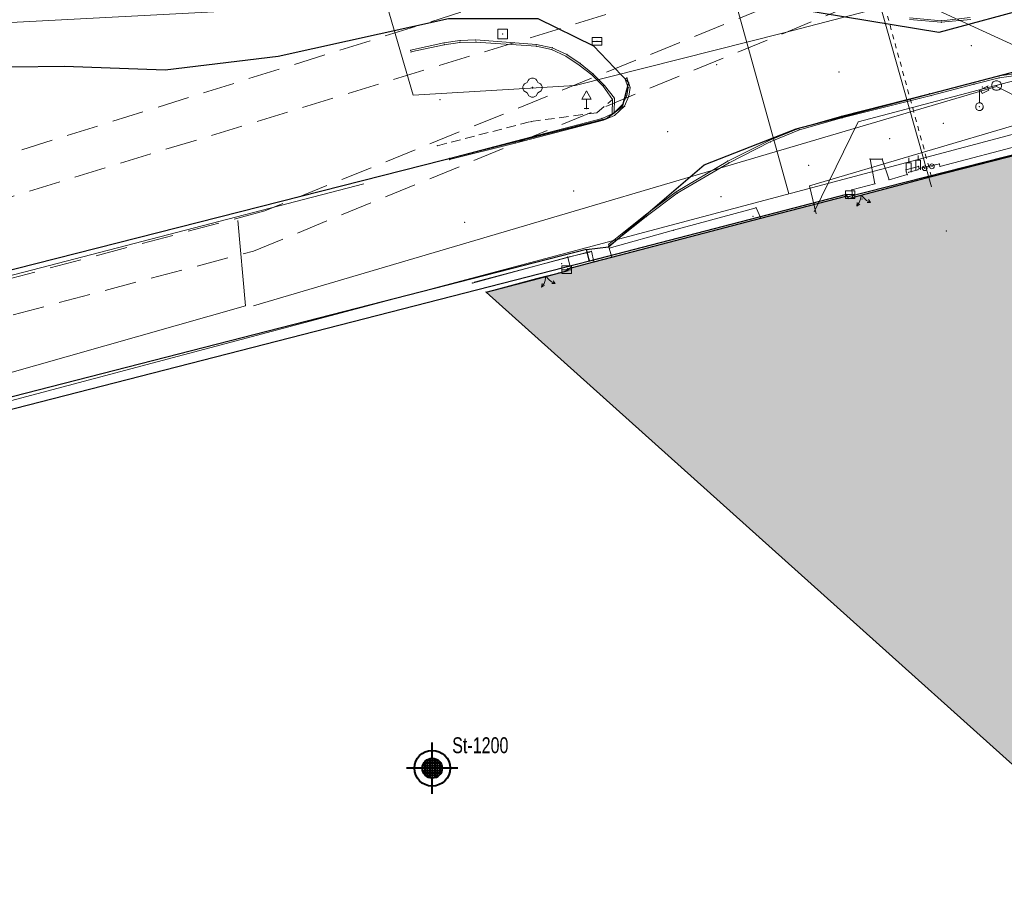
# Model space of a CAD drawing. Header units: metres. Extents: x -535942 to -530626, y -1087729 to -1086275.
# Tile 13 of 247: x -534478 to -534416, y -1087025 to -1086970. Entities that reach past the tile are written whole.
import ezdxf
from ezdxf.enums import TextEntityAlignment as Align

# ---------------------------------------------------------------- set-up
doc = ezdxf.new("R2010")
doc.units = ezdxf.units.M
for name, pattern in [('B_CARA_03', [3, 2, -1]), ('C_1', [0.6, 0.3, -0.3]), ('C_2', [0.9, 0.6, -0.3])]:
    doc.linetypes.add(name, pattern=pattern)
for name, color, linetype in [('15', 7, 'Continuous'), ('17', 7, 'Continuous'), ('18', 7, 'Continuous'), ('2', 7, 'Continuous'), ('23', 7, 'Continuous'), ('25', 7, 'Continuous'), ('32', 7, 'Continuous'), ('8', 7, 'Continuous'), ('_blok katastr', 7, 'Continuous'), ('_blok podklad SS', 7, 'Continuous'), ('_blok SS sítě', 7, 'Continuous'), ('_blok vrty G Consult', 7, 'Continuous'), ('_blok zaměření - nové', 7, 'Continuous'), ('AG_srafy SS budovy', 252, 'Continuous'), ('Hodnoty_hladiny', 7, 'Continuous'), ('Vrty_popis', 7, 'Continuous')]:
    doc.layers.add(name, color=color, linetype=linetype)
for name, color, linetype, lineweight in [('AG plyn', 251, 'G_POTR_632_PN', 13), ('AG silno VN', 251, 'G_VED_661_PN', 13), ('AG slabo podzemni', 251, 'G_VED_670_PN', 13), ('AG_SS kanal_déšť', 251, 'G_POTR_626_PN', 13), ('AG_SS nakal_splašky', 251, 'G_POTR_627_PN', 13), ('AG_SS náhon', 251, 'B_CARA_03', 13), ('AG_SS osvětlení', 251, 'HP_04_VO', 13), ('AG_SS voda pitna', 251, 'G_POTR_616_PN', 13), ('AG_SS voda uzitkova', 251, 'G_POTR_617_PN', 13)]:
    doc.layers.add(name, color=color, linetype=linetype, lineweight=lineweight)
doc.layers.add('AG revizni oblacek', color=111, linetype='Continuous', plot=False)
doc.layers.add('BT_hranice_budov', color=7, linetype='Continuous', lineweight=30, true_color=0x007f00)
doc.layers.add('Značka předmět vrt', color=7, linetype='Continuous', lineweight=0, true_color=0x27eff2)
doc.layers.add('BT_hranice_parcel', color=7, linetype='Continuous', true_color=0x007f00)
doc.layers.add('BT_vnitrni_kresby', color=7, linetype='Continuous', true_color=0x007f00)
doc.layers.get('17').off()
doc.styles.add('ROMANS', font='romans')
doc.styles.get("Standard").update_dxf_attribs({"font": 'ARIALN.TTF'})
doc.linetypes.add('G_POTR_616_PN', pattern='A,0.5,-1,2,-6.5,[2,hpfmlin.shx,S=1,R=0,X=0,Y=0],-6.5,2,-1,0.5', length=20)
doc.linetypes.add('G_POTR_617_PN', pattern='A,0.5,-1,2,-6.5,[1,hpfmlin.shx,S=1,R=0,X=0,Y=0],-6.5,2,-1,0.5', length=20)
doc.linetypes.add('G_POTR_626_PN', pattern='A,0.5,-1,2,-6.5,[8,hpfmlin.shx,S=1,R=0,X=0,Y=0],-6.5,2,-1,0.5', length=20)
doc.linetypes.add('G_POTR_627_PN', pattern='A,0.5,-1,2,-6.5,[9,hpfmlin.shx,S=1,R=0,X=0,Y=0],-6.5,2,-1,0.5', length=20)
doc.linetypes.add('G_POTR_632_PN', pattern='A,0.5,-1,2,-6.5,[13,hpfmlin.shx,S=1,R=0,X=0,Y=0],-6.5,2,-1,0.5', length=20)
doc.linetypes.add('G_VED_661_PN', pattern='A,0.5,-1,2,-6.5,[29,hpfmlin.shx,S=1,R=0,X=0,Y=0],-6.5,2,-1,0.5', length=20)
doc.linetypes.add('G_VED_670_PN', pattern='A,0.5,-1,2,-6.5,[31,hpfmlin.shx,S=1,R=0,X=0,Y=0],-6.5,2,-1,0.5', length=20)
doc.linetypes.add('HP_04_VO', pattern='A,0.5,-1,2,-5,[28,hpfmlin.shx,S=1,R=0,X=0,Y=0],-0.8,["VO",ROMANS,S=1.7,R=0,X=2.75,Y=-0.8],-7,2,-1,0.5', length=19.8)

# ---------------------------------------------------------------- blocks, each defined once
blk = doc.blocks.new('_KATASTR')
at = {"layer": 'BT_hranice_budov', "lineweight": -3}
blk.add_lwpolyline([(-534496.71, -1087080.91), (-534402.11, -1087056.42), (-534403.05, -1087053), (-534389.64, -1087049.54), (-534390.92, -1087044.66), (-534392.38, -1087039.07), (-534393.95, -1087033.06), (-534401.86, -1087002.58), (-534403.79, -1086995.25), (-534403.89, -1086994.88), (-534408.05, -1086979.09), (-534409.66, -1086979.51), (-534410.24, -1086977.43), (-534426.34, -1086981.53), (-534426.39, -1086981.37), (-534442.58, -1086985.56), (-534481.15, -1086995.45)], dxfattribs=at)
at = {"layer": 'BT_hranice_parcel', "lineweight": -3}
for points in [[(-534338.12, -1086898.49), (-534383.25, -1086923.8), (-534389.49, -1086927.26), (-534399, -1086935.91), (-534403.22, -1086942.24), (-534405.72, -1086949.33), (-534407.13, -1086958.44), (-534408.09, -1086961.55), (-534410.53, -1086965.99), (-534414.49, -1086969.52), (-534420.58, -1086971.17), (-534438.35, -1086968.22), (-534436.99, -1086966.48), (-534427.74, -1086964.13), (-534413.07, -1086960.36), (-534414.19, -1086955.97)], [(-534482.38, -1086973.37), (-534475.68, -1086973.27), (-534469.34, -1086973.52), (-534462.2, -1086972.65), (-534451.47, -1086970.27), (-534445.85, -1086970.28), (-534442.33, -1086972), (-534440.12, -1086974.31), (-534440.52, -1086975.85), (-534441.52, -1086976.59), (-534517.36, -1086995.86)], [(-534393.9, -1086992.9), (-534393.96, -1086992.66), (-534402.92, -1086995.02), (-534403.02, -1086994.65), (-534403.89, -1086994.88), (-534408.05, -1086979.09), (-534408.6, -1086977.02), (-534410.24, -1086977.43), (-534426.34, -1086981.53), (-534426.39, -1086981.37), (-534442.58, -1086985.56), (-534442.77, -1086984.83), (-534441.39, -1086984.66), (-534435.37, -1086979.5), (-534429.57, -1086977.22), (-534415.6, -1086973.58), (-534413.2, -1086973.98), (-534406.46, -1086972.92), (-534402.84, -1086972.71), (-534396.22, -1086976.21), (-534391.63, -1086982.64), (-534390.78, -1086984.59), (-534390.89, -1086992.1), (-534393.9, -1086992.9)], [(-534442.77, -1086984.83), (-534481.36, -1086994.72), (-534495.77, -1086998.3), (-534494.08, -1087004.9), (-534501.65, -1087006.89), (-534502.42, -1087003.94), (-534503.66, -1086999.15), (-534515.48, -1087002.01)]]:
    blk.add_lwpolyline(points, dxfattribs=at)
at = {"layer": 'BT_vnitrni_kresby', "lineweight": -3}
blk.add_lwpolyline([(-534442.58, -1086985.56), (-534481.15, -1086995.45)], dxfattribs=at)
blk = doc.blocks.new('kanalizace SS')
at = {"layer": 'AG_SS kanal_déšť', "ltscale": 0.7}
for p, q in [((-534464.27, -1086988.38), (-534464.756, -1086983.001)), ((-534493.79, -1086996.76), (-534464.27, -1086988.38))]:
    blk.add_line(p, q, dxfattribs=at)
at = {"layer": 'AG_SS nakal_splašky', "ltscale": 0.7}
for p in [(-534463.77, -1086988.38), (-534411.47, -1086977.31)]:
    blk.add_line(p, (-534416.94, -1086974.56), dxfattribs=at)
blk = doc.blocks.new('náhon')
at = {"layer": 'AG_SS náhon'}
for p, q in [((-534419.193, -1086960.033), (-534489.907, -1086982.153)), ((-534414.652, -1086962.765), (-534463.052, -1086982.394)), ((-534418.603, -1086962.996), (-534489.184, -1086984.613)), ((-534463.762, -1086984.929), (-534410.035, -1086962.868)), ((-534463.052, -1086982.394), (-534528.816, -1086999.887)), ((-534528.208, -1087002.016), (-534463.762, -1086984.929))]:
    blk.add_line(p, q, dxfattribs=at)
blk = doc.blocks.new('ss pitná voda')
at = {"layer": 'AG_SS voda pitna', "ltscale": 0.7}
blk.add_line((-534403.494, -1086977.618), (-534437.386, -1086962.082), dxfattribs=at)
blk = doc.blocks.new('ss prumyslová voda')
at = {"layer": 'AG_SS voda uzitkova', "ltscale": 0.7}
blk.add_line((-534430.015, -1086981.321), (-534435.336, -1086962.201), dxfattribs=at)
blk.add_lwpolyline([(-534406.073, -1086974.959), (-534491.977, -1086997.784), (-534499.585, -1086968.9)], dxfattribs=at)
blk = doc.blocks.new('ss plyn')
at = {"layer": 'AG plyn', "color": 251, "lineweight": 15, "ltscale": 0.5}
blk.add_line((-534426.829, -1086960.426), (-534421.038, -1086980.88), dxfattribs=at)
blk = doc.blocks.new('SS nízké napětí')
at = {"layer": 'AG silno VN', "ltscale": 0.7}
for p, q in [((-534428.714, -1086980.825), (-534386.92777, -1086968.44978)), ((-534428.31, -1086982.591), (-534428.714, -1086980.825))]:
    blk.add_line(p, q, dxfattribs=at)
blk = doc.blocks.new('ss_vo')
at = {"layer": 'AG_SS osvětlení', "ltscale": 0.7}
blk.add_line((-534456.8031, -1086980.68252), (-534485.83141, -1086988.23749), dxfattribs=at)
blk = doc.blocks.new('ss sdělovací kabel')
at = {"layer": 'AG slabo podzemni', "ltscale": 0.7}
for p, q in [((-534417.24233, -1086967.76161), (-534430.33191, -1086971.17628)), ((-534453.69897, -1086975.10984), (-534455.7076, -1086968.24702)), ((-534464.27776, -1086969.7535), (-534486.57355, -1086970.9252)), ((-534430.33191, -1086971.17628), (-534443.48843, -1086974.50726)), ((-534410.472, -1086972.789), (-534425.661, -1086976.789)), ((-534443.48843, -1086974.50726), (-534453.69897, -1086975.10984)), ((-534425.661, -1086976.789), (-534428.427, -1086982.447))]:
    blk.add_line(p, q, dxfattribs=at)
blk = doc.blocks.new('Z58')
at = {"color": 0, "lineweight": -2}
for p, q in [((-0.45, 0.6), (-0.24, 0.42)), ((-0.45, 0.6), (-0.36, 0.39)), ((-0.45, 0.6), (-0.24, 0.54)), ((-0.24, 0.42), (-0.12, 0.24)), ((-0.12, 0.24), (0, 0)), ((0, 0), (0.12, 0.24)), ((0.12, 0.24), (0.24, 0.42)), ((0.24, 0.42), (0.45, 0.6)), ((0.45, 0.6), (0.24, 0.54)), ((0.45, 0.6), (0.36, 0.39))]:
    blk.add_line(p, q, dxfattribs=at)
blk = doc.blocks.new('Z620')
at = {"color": 0, "lineweight": -2}
for p, q in [((-0.3, 0.06), (-0.27, 0.15)), ((-0.3, -0.06), (-0.3, 0.06)), ((-0.27, 0.15), (-0.21, 0.24)), ((-0.21, 0.24), (-0.06, 0.3)), ((-0.06, 0.3), (0.06, 0.3)), ((0.06, 0.3), (0.21, 0.24)), ((0.21, 0.24), (0.27, 0.15)), ((0.27, 0.15), (0.3, 0.06)), ((0.3, 0.06), (0.3, -0.06)), ((-0.24, -0.21), (-0.3, -0.06)), ((-0.15, -0.27), (-0.24, -0.21)), ((-0.06, -0.3), (-0.15, -0.27)), ((0.06, -0.3), (-0.06, -0.3)), ((0.15, -0.27), (0.06, -0.3)), ((0.24, -0.21), (0.15, -0.27)), ((0.3, -0.06), (0.24, -0.21))]:
    blk.add_line(p, q, dxfattribs=at)
blk = doc.blocks.new('Z608')
at = {"color": 0, "lineweight": -2}
for p, q in [((0.3, 0.3), (-0.3, 0.3)), ((-0.3, 0.3), (-0.3, -0.3)), ((0.3, -0.3), (0.3, 0.3)), ((-0.3, -0.3), (0.3, -0.3))]:
    blk.add_line(p, q, dxfattribs=at)
blk = doc.blocks.new('Z38')
at = {"color": 0, "lineweight": -2}
for p, q in [((0.3, 0.24), (-0.3, 0.24)), ((-0.3, 0.24), (-0.3, -0.24)), ((-0.3, 0), (0.3, 0)), ((0.3, -0.24), (0.3, 0.24)), ((-0.3, -0.24), (0.3, -0.24))]:
    blk.add_line(p, q, dxfattribs=at)
blk = doc.blocks.new('Z527')
at = {"color": 0, "lineweight": -2}
for p, q in [((0, 1.11), (-0.3, 0.6)), ((0.3, 0.6), (0, 1.11)), ((-0.3, 0.6), (0.3, 0.6)), ((-0.15, 0), (0.15, 0)), ((0, 0), (0, 0.6))]:
    blk.add_line(p, q, dxfattribs=at)
blk = doc.blocks.new('Z13')
at = {"color": 0, "lineweight": -2}
for p, q in [((0, 1.05), (0.54, 1.32)), ((0.48, 1.29), (0.6, 1.05)), ((0, 0.24), (0, 1.05)), ((0.18, 0.84), (0.06, 1.08)), ((0.6, 1.05), (0.18, 0.84)), ((-0.24, 0.06), (-0.18, 0.18)), ((-0.24, -0.06), (-0.24, 0.06)), ((-0.18, 0.18), (-0.06, 0.24)), ((-0.06, 0.24), (0.06, 0.24)), ((0.06, 0.24), (0.18, 0.18)), ((0.18, 0.18), (0.24, 0.06)), ((0.24, 0.06), (0.24, -0.06)), ((-0.18, -0.18), (-0.24, -0.06)), ((-0.06, -0.24), (-0.18, -0.18)), ((0.06, -0.24), (-0.06, -0.24)), ((0.18, -0.18), (0.06, -0.24)), ((0.24, -0.06), (0.18, -0.18))]:
    blk.add_line(p, q, dxfattribs=at)
blk = doc.blocks.new('Z15')
at = {"layer": '23', "color": 0, "lineweight": -2}
blk.add_circle((0, 0), 0.15, dxfattribs=at)
blk = doc.blocks.new('Z412')
at = {"color": 0, "lineweight": -2}
for p, q in [((0, 0.6), (0, 0.9)), ((-0.15, 0), (-0.15, 0.6)), ((-0.15, 0.6), (0.15, 0.6)), ((0.15, 0.6), (0.15, 0))]:
    blk.add_line(p, q, dxfattribs=at)
blk = doc.blocks.new('Z24')
at = {"color": 0, "lineweight": -2}
for p, q in [((-0.6, 0.06), (-0.57, 0.15)), ((-0.6, -0.06), (-0.6, 0.06)), ((-0.57, 0.15), (-0.51, 0.24)), ((-0.51, 0.24), (-0.33, 0.33)), ((-0.33, 0.33), (-0.27, 0.45)), ((-0.27, 0.45), (-0.21, 0.54)), ((-0.21, 0.54), (-0.06, 0.6)), ((-0.06, 0.6), (0.06, 0.6)), ((-0.03, -0.03), (-0.03, 0.03)), ((-0.03, 0.03), (0.03, 0.03)), ((0.03, 0.03), (0.03, -0.03)), ((0.06, 0.6), (0.21, 0.54)), ((0.21, 0.54), (0.27, 0.45)), ((0.27, 0.45), (0.33, 0.33)), ((0.33, 0.33), (0.51, 0.24)), ((0.51, 0.24), (0.57, 0.15)), ((0.57, 0.15), (0.6, 0.06)), ((0.6, 0.06), (0.6, -0.06)), ((-0.54, -0.21), (-0.6, -0.06)), ((-0.45, -0.27), (-0.54, -0.21)), ((-0.33, -0.33), (-0.45, -0.27)), ((-0.24, -0.51), (-0.33, -0.33)), ((-0.15, -0.57), (-0.24, -0.51)), ((-0.06, -0.6), (-0.15, -0.57)), ((0.06, -0.6), (-0.06, -0.6)), ((0.03, -0.03), (-0.03, -0.03)), ((0.15, -0.57), (0.06, -0.6)), ((0.24, -0.51), (0.15, -0.57)), ((0.33, -0.33), (0.24, -0.51)), ((0.45, -0.27), (0.33, -0.33)), ((0.54, -0.21), (0.45, -0.27)), ((0.6, -0.06), (0.54, -0.21))]:
    blk.add_line(p, q, dxfattribs=at)
blk = doc.blocks.new('Zaměření - zekan')
at = {"layer": 'AG_srafy SS budovy', "transparency": 33554602}
h = blk.add_hatch(color=256, dxfattribs=at)
h.dxf.hatch_style = 1
h.paths.add_polyline_path([(-534453.325, -1086966.969), (-534443.64, -1086964.47), (-534440.42, -1086963.61), (-534440.62, -1086962.77), (-534438.161, -1086962.135), (-534435.9, -1086961.56), (-534432.06, -1086960.58), (-534428.7, -1086959.69), (-534425.4, -1086958.85), (-534423.57, -1086958.39), (-534414.04, -1086955.97), (-534414.64, -1086953.75), (-534414.91, -1086952.73), (-534415.05, -1086952.24), (-534415.31, -1086951.23), (-534416.63, -1086946.34), (-534428.91, -1086949.44), (-534437.35, -1086951.61), (-534443.56, -1086953.24), (-534443.06, -1086955.13), (-534448.34, -1086956.52), (-534449.54, -1086956.83), (-534450.23, -1086957.02), (-534451.64, -1086957.39), (-534454.12, -1086958.04), (-534454.72, -1086958.19), (-534455.72, -1086958.46), (-534455.285, -1086960.065), (-534454.35, -1086963.34), (-534454.176, -1086963.958), (-534454.137, -1086964.098), (-534454.061, -1086964.37)])
h.paths.add_polyline_path([(-534449.11, -1086987.51), (-534445.794, -1086986.657), (-534443.94, -1086986.148), (-534443.968, -1086986.042), (-534442.31, -1086985.609), (-534441.179, -1086985.314), (-534431.78, -1086982.86), (-534426.34, -1086981.45), (-534426.27, -1086981.61), (-534423.234, -1086980.828), (-534421.037, -1086980.226), (-534414.29, -1086978.5), (-534410.17, -1086977.42), (-534409.67, -1086979.54), (-534407.98, -1086979.1), (-534405.71, -1086987.99), (-534405.64, -1086987.96), (-534405.57, -1086988.16), (-534405.509, -1086988.144), (-534404.631, -1086991.451), (-534404.368, -1086992.439), (-534403.734, -1086994.828), (-534403.627, -1086995.219), (-534399.381, -1086994.059), (-534393.93, -1086992.57), (-534392.974, -1086996.329), (-534392.378, -1086998.675), (-534391.96, -1087000.32), (-534391.274, -1087003.026), (-534389.51, -1087009.99), (-534387.84, -1087016.44), (-534385.756, -1087024.283), (-534384.58, -1087028.84), (-534384.22, -1087030.49), (-534394.01, -1087033.1), (-534393.06, -1087036.8), (-534392.78, -1087038.03)])
h.paths.add_polyline_path([(-534376.66, -1086982.86), (-534371.91, -1086992.08), (-534367.61, -1087000.29), (-534367.52, -1087000.44), (-534366.9, -1087001.62), (-534367.54, -1087001.98), (-534367.737, -1087002.086), (-534371.55, -1087004.13), (-534370.982, -1087005.221), (-534369.18, -1087008.63), (-534362.31, -1087021.78), (-534361.701, -1087022.93), (-534357.45, -1087020.68), (-534357.97, -1087019.22), (-534358.37, -1087018.01), (-534358.76, -1087016.83), (-534358.99, -1087016.22), (-534359.29, -1087015.33), (-534353.16, -1087012.14), (-534339.04, -1087004.84), (-534326.38, -1086998.22), (-534319.16, -1086994.47), (-534316.78, -1086998.99), (-534313.36, -1086997.22), (-534311.16, -1086996.07), (-534306.79, -1086993.79), (-534304.55, -1086992.63), (-534299.59, -1086990.04), (-534302, -1086985.39), (-534295.73, -1086982.11), (-534295.21, -1086982.98), (-534290.74, -1086980.63), (-534289.54, -1086982.76), (-534285.689, -1086980.559), (-534286.82, -1086978.58), (-534284.28, -1086977.22), (-534283.235, -1086976.681), (-534281.191, -1086975.648), (-534277.969, -1086973.961), (-534276.84, -1086973.37), (-534273.85, -1086971.79), (-534272.96, -1086971.31), (-534269.71, -1086969.61), (-534269.14, -1086969.31), (-534256.54, -1086962.76), (-534254.34, -1086961.61), (-534242.72, -1086955.58), (-534242.78, -1086955.43), (-534237.35, -1086952.6), (-534235.21, -1086949.4), (-534239.44, -1086941.34), (-534243.24, -1086941.25), (-534248.7, -1086944.11), (-534250.27, -1086941.13), (-534250.442, -1086940.78), (-534251.11, -1086939.54), (-534251.404, -1086938.86), (-534251.692, -1086938.244), (-534253.292, -1086935.242), (-534253.68, -1086934.506), (-534255.34, -1086931.42), (-534255.99, -1086930.13), (-534256.1, -1086929.92), (-534258.1, -1086926.1), (-534260.25, -1086921.97), (-534262.07, -1086922.92), (-534262.15, -1086922.98), (-534266.77, -1086925.44), (-534269.601, -1086926.909), (-534276.25, -1086930.36), (-534283.82, -1086934.31), (-534286.48, -1086935.71), (-534290.01, -1086937.545), (-534293.027, -1086939.097), (-534298.265, -1086941.82), (-534312.71, -1086949.33), (-534312.609, -1086949.519), (-534323.27, -1086955.1), (-534323.4, -1086955.17), (-534326.4, -1086956.7), (-534326.563, -1086956.785), (-534333.51, -1086960.401), (-534334.43, -1086960.88), (-534340.99, -1086964.26), (-534348.06, -1086967.99), (-534354.88, -1086971.555), (-534355.52, -1086971.89), (-534363.33, -1086975.94), (-534365.497, -1086977.064), (-534366.701, -1086977.688), (-534369.792, -1086979.291), (-534372.79, -1086980.846), (-534373.898, -1086981.423)])
h.paths.add_polyline_path([(-534225.31, -1086925.38), (-534227.21, -1086921.67), (-534228.94, -1086918.39), (-534222.95, -1086915.33), (-534223.49, -1086914.23), (-534224.055, -1086913.14), (-534224.584, -1086912.119), (-534225.22, -1086910.92), (-534225.33, -1086910.97), (-534229.4, -1086913.05), (-534232.81, -1086914.82), (-534233.83, -1086915.32), (-534235.03, -1086915.94), (-534238.81, -1086917.9), (-534236.52, -1086922.26), (-534234.28, -1086921.14), (-534233.59, -1086922.49), (-534231.31, -1086927.09), (-534227.3, -1086934.34), (-534227.79, -1086934.6), (-534227.68, -1086935.04), (-534229.402, -1086935.906), (-534227.63, -1086939.43), (-534226.47, -1086938.84), (-534217.79, -1086934.36), (-534219.631, -1086930.881), (-534221.853, -1086932.073), (-534224.064, -1086927.94)])
h.paths.add_polyline_path([(-534218.17, -1086907.24), (-534217.95, -1086907.68), (-534217.87, -1086907.62), (-534216.61, -1086910.03), (-534216.54, -1086910.155), (-534215.04, -1086913.13), (-534214.84, -1086913.49), (-534214.58, -1086913.36), (-534211.872, -1086911.912), (-534205.614, -1086908.665), (-534200.059, -1086905.833), (-534197.021, -1086904.268), (-534200.25, -1086898), (-534206.136, -1086901.043), (-534211.994, -1086904.075)])
h.paths.add_polyline_path([(-534204.81, -1086909.35), (-534204.26, -1086910.42), (-534206.72, -1086911.82), (-534204.65, -1086915.78), (-534198.56, -1086912.7), (-534200.8, -1086908.63), (-534203.55, -1086910.02), (-534204.07, -1086908.98)])
h.paths.add_polyline_path([(-534195.75, -1086896.47), (-534199.09, -1086898.18), (-534196.17, -1086903.85), (-534195.872, -1086903.697), (-534194.67, -1086903.07), (-534192.88, -1086902.14), (-534194.66, -1086898.61), (-534195.18, -1086897.6)])
h.paths.add_polyline_path([(-534084.41, -1086796.39), (-534085.46, -1086796.99), (-534086.03, -1086797.3), (-534089.99, -1086799.53), (-534091.27, -1086800.26), (-534090.926, -1086800.878), (-534105.36, -1086808.92), (-534099.72, -1086818.96), (-534099.63, -1086819.17), (-534085.25, -1086811.1), (-534085.18, -1086811.21), (-534081.15, -1086808.94), (-534081.954, -1086801.31), (-534084.05, -1086801.531), (-534080.645, -1086800.125), (-534082.403, -1086800.125)])
edge = h.paths.add_edge_path()
edge.add_arc((-534100.213, -1086794.682), 2.831, 0, 360)
h.paths.add_polyline_path([(-534099.94, -1086778.89), (-534103.97, -1086781.3), (-534100.2, -1086787.73), (-534099.26, -1086789.35), (-534095.15, -1086786.92)])
h.paths.add_polyline_path([(-534107.32, -1086754.82), (-534114.77, -1086759.06), (-534107.17, -1086772.4), (-534104.69, -1086771), (-534100.77, -1086768.78), (-534099.767, -1086768.215)])
h.paths.add_polyline_path([(-534117.45, -1086774.96), (-534116.11, -1086777.42), (-534114.41, -1086776.46), (-534113.26, -1086775.8), (-534111.02, -1086774.53), (-534109.715, -1086773.79), (-534109.3, -1086773.55), (-534110.665, -1086771.131)])
at = {"layer": '18', "color": 252, "lineweight": 15}
for p in [(-534420.42, -1086970.51), (-534420.4, -1086970.42), (-534448.06, -1086971.26), (-534451.76, -1086971.82), (-534451.74, -1086971.93), (-534450.76, -1086971.67), (-534450.76, -1086971.78), (-534449.76, -1086971.63), (-534449.75, -1086971.76), (-534445.94, -1086972.03), (-534445.93, -1086971.92), (-534444.94, -1086972.12), (-534442.12, -1086971.72), (-534418.53, -1086971.98), (-534453.86, -1086972.28), (-534453.84, -1086972.38), (-534444.98, -1086972.23), (-534444.07, -1086972.66), (-534444.01, -1086972.54), (-534443.24, -1086973.21), (-534443.17, -1086973.11), (-534434.58, -1086973.18), (-534442.44, -1086973.83), (-534442.37, -1086973.76), (-534426.87, -1086973.64), (-534416.77, -1086973.89), (-534446.18, -1086974.63), (-534441.72, -1086974.54), (-534441.65, -1086974.49), (-534440.34, -1086974.09), (-534440.23, -1086974.02), (-534440.15, -1086974.64), (-534440.03, -1086974.62), (-534418.38, -1086974.31), (-534418.35, -1086974.42), (-534417.82, -1086974.59), (-534416.93, -1086974.5), (-534416.77, -1086974.02), (-534440.24, -1086975.13), (-534440.11, -1086975.17), (-534421.15, -1086975.02), (-534421.06, -1086975.13), (-534452.02, -1086975.4), (-534441.14, -1086975.35), (-534441.14, -1086975.39), (-534441.02, -1086975.3), (-534440.51, -1086975.7), (-534440.38, -1086975.8), (-534418.01, -1086975.84), (-534442.78, -1086975.95), (-534442.12, -1086976.21), (-534441.17, -1086976.29), (-534441.03, -1086976.23), (-534441.01, -1086976.38), (-534426.71, -1086976.44), (-534446.28, -1086976.77), (-534441.79, -1086976.57), (-534441.71, -1086976.68), (-534426.68, -1086976.54), (-534420.28, -1086976.89), (-534437.67, -1086977.4), (-534429.42, -1086977.21), (-534429.36, -1086977.29), (-534452.17, -1086978.29), (-534447.27, -1086978.01), (-534447.27, -1086978.12), (-534431.23, -1086977.94), (-534431.2, -1086978.05), (-534423.66, -1086977.84), (-534451.43, -1086979.09), (-534451.41, -1086979.16), (-534433.87, -1086979.26), (-534433.79, -1086979.36), (-534428.78, -1086979.52), (-534424.9, -1086979.13), (-534424.14, -1086979.13), (-534421.85, -1086979.6), (-534421.01, -1086979.59), (-534420.53, -1086979.44), (-534420.5, -1086979.59), (-534422.65, -1086979.8), (-534422.56, -1086980.11), (-534422.47, -1086979.96), (-534421.88, -1086979.81), (-534421.82, -1086979.73), (-534421.46, -1086979.71), (-534424.6, -1086980.69), (-534423.71, -1086980.44), (-534422.99, -1086980.76), (-534443.58, -1086981.14), (-534437.12, -1086981.2), (-534437.06, -1086981.28), (-534426.34, -1086981.45), (-534426.16, -1086981.37), (-534426.05, -1086981.06), (-534425.01, -1086981.28), (-534434.3, -1086981.5), (-534426.27, -1086981.61), (-534426.01, -1086981.54), (-534425.87, -1086981.51), (-534425.41, -1086981.64), (-534439.06, -1086982.65), (-534432.09, -1086982.2), (-534450.45, -1086983.11), (-534439.01, -1086982.75), (-534432.29, -1086982.73), (-534431.78, -1086982.86), (-534437.3, -1086983.62), (-534420.09, -1086983.66), (-534441.38, -1086984.5), (-534442.58, -1086984.99), (-534442.47, -1086984.94), (-534441.37, -1086984.62), (-534441.34, -1086984.75), (-534444.34, -1086985.73), (-534443.96, -1086985.31), (-534442.6, -1086985.5), (-534442.31, -1086985.61), (-534441.18, -1086985.31), (-534444.56, -1086986.31), (-534444.03, -1086986.1), (-534443.96, -1086986.04), (-534443.94, -1086986.14), (-534443.79, -1086986), (-534449.97, -1086986.94), (-534449.85, -1086986.89), (-534445.92, -1086986.66), (-534449.11, -1086987.51)]:
    blk.add_point(p, dxfattribs=at)
at = {"layer": '2', "color": 251, "linetype": 'C_1', "lineweight": 15}
blk.add_line((-534421.03, -1086980.25), (-534426.8, -1086959.21), dxfattribs=at)
at = {"layer": '2', "color": 251, "lineweight": 15}
for p, q in [((-534422.42, -1086970.23), (-534420.4, -1086970.42)), ((-534418.6, -1086970.22), (-534420.4, -1086970.42)), ((-534420.42, -1086970.51), (-534422.43, -1086970.34)), ((-534418.56, -1086970.34), (-534420.42, -1086970.51)), ((-534453.86, -1086972.28), (-534451.76, -1086971.82)), ((-534451.74, -1086971.93), (-534453.84, -1086972.38)), ((-534451.76, -1086971.82), (-534450.76, -1086971.67)), ((-534450.76, -1086971.78), (-534451.74, -1086971.93)), ((-534450.76, -1086971.67), (-534449.76, -1086971.63)), ((-534449.75, -1086971.76), (-534450.76, -1086971.78)), ((-534449.76, -1086971.63), (-534445.93, -1086971.92)), ((-534445.94, -1086972.03), (-534449.75, -1086971.76)), ((-534444.98, -1086972.23), (-534445.94, -1086972.03)), ((-534445.93, -1086971.92), (-534444.94, -1086972.12)), ((-534444.94, -1086972.12), (-534444.01, -1086972.54)), ((-534444.07, -1086972.66), (-534444.98, -1086972.23)), ((-534443.24, -1086973.21), (-534444.07, -1086972.66)), ((-534444.01, -1086972.54), (-534443.17, -1086973.11)), ((-534442.44, -1086973.83), (-534443.24, -1086973.21)), ((-534443.17, -1086973.11), (-534442.37, -1086973.76)), ((-534441.72, -1086974.54), (-534442.44, -1086973.83)), ((-534442.37, -1086973.76), (-534441.65, -1086974.49)), ((-534418.38, -1086974.31), (-534416.77, -1086973.89)), ((-534416.77, -1086973.89), (-534415.54, -1086973.73)), ((-534415.56, -1086973.84), (-534416.77, -1086974.02)), ((-534441.14, -1086975.39), (-534441.72, -1086974.54)), ((-534441.65, -1086974.49), (-534441.02, -1086975.3)), ((-534440.23, -1086974.02), (-534440.34, -1086974.09)), ((-534440.34, -1086974.09), (-534440.15, -1086974.64)), ((-534440.15, -1086974.64), (-534440.24, -1086975.13)), ((-534440.03, -1086974.62), (-534440.23, -1086974.02)), ((-534440.11, -1086975.17), (-534440.03, -1086974.62)), ((-534421.15, -1086975.02), (-534418.38, -1086974.31)), ((-534418.35, -1086974.42), (-534421.06, -1086975.13)), ((-534416.77, -1086974.02), (-534418.35, -1086974.42)), ((-534440.24, -1086975.13), (-534440.51, -1086975.7)), ((-534440.38, -1086975.8), (-534440.11, -1086975.17)), ((-534426.71, -1086976.44), (-534421.15, -1086975.02)), ((-534421.06, -1086975.13), (-534426.68, -1086976.54)), ((-534441.14, -1086975.39), (-534441.17, -1086976.29)), ((-534441.02, -1086975.3), (-534441.03, -1086976.23)), ((-534440.51, -1086975.7), (-534441.03, -1086976.23)), ((-534441.01, -1086976.38), (-534440.38, -1086975.8)), ((-534441.17, -1086976.29), (-534441.79, -1086976.57)), ((-534441.71, -1086976.68), (-534441.01, -1086976.38)), ((-534429.42, -1086977.21), (-534426.71, -1086976.44)), ((-534441.79, -1086976.57), (-534447.27, -1086978.01)), ((-534447.27, -1086978.12), (-534441.71, -1086976.68)), ((-534426.68, -1086976.54), (-534429.36, -1086977.29)), ((-534431.23, -1086977.94), (-534429.42, -1086977.21)), ((-534429.36, -1086977.29), (-534431.2, -1086978.05)), ((-534447.27, -1086978.01), (-534451.43, -1086979.09)), ((-534451.41, -1086979.16), (-534447.27, -1086978.12)), ((-534433.87, -1086979.26), (-534431.23, -1086977.94)), ((-534431.2, -1086978.05), (-534433.79, -1086979.36)), ((-534420.5, -1086979.59), (-534414.41, -1086977.99)), ((-534414.29, -1086978.5), (-534422.99, -1086980.76)), ((-534437.12, -1086981.2), (-534433.87, -1086979.26)), ((-534433.79, -1086979.36), (-534437.06, -1086981.28)), ((-534424.6, -1086980.69), (-534424.9, -1086979.13)), ((-534424.9, -1086979.13), (-534424.14, -1086979.13)), ((-534424.14, -1086979.13), (-534423.71, -1086980.44)), ((-534422.65, -1086979.8), (-534421.85, -1086979.6)), ((-534421.85, -1086979.6), (-534421.82, -1086979.73)), ((-534421.82, -1086979.73), (-534420.53, -1086979.44)), ((-534420.53, -1086979.44), (-534420.5, -1086979.59)), ((-534423.71, -1086980.44), (-534422.56, -1086980.11)), ((-534422.56, -1086980.11), (-534422.65, -1086979.8)), ((-534422.47, -1086979.96), (-534421.88, -1086979.81)), ((-534426.05, -1086981.06), (-534424.6, -1086980.69)), ((-534425.01, -1086981.28), (-534422.99, -1086980.76)), ((-534439.06, -1086982.65), (-534437.12, -1086981.2)), ((-534437.06, -1086981.28), (-534439.01, -1086982.75)), ((-534431.78, -1086982.86), (-534426.34, -1086981.45)), ((-534426.34, -1086981.45), (-534426.27, -1086981.61)), ((-534426.01, -1086981.54), (-534426.05, -1086981.06)), ((-534425.87, -1086981.51), (-534425.01, -1086981.28)), ((-534426.27, -1086981.61), (-534425.87, -1086981.51)), ((-534441.38, -1086984.5), (-534439.06, -1086982.65)), ((-534437.3, -1086983.62), (-534432.09, -1086982.2)), ((-534432.09, -1086982.2), (-534431.78, -1086982.86)), ((-534443.96, -1086986.04), (-534431.78, -1086982.86)), ((-534439.01, -1086982.75), (-534441.37, -1086984.62)), ((-534441.34, -1086984.75), (-534437.3, -1086983.62)), ((-534441.37, -1086984.62), (-534441.38, -1086984.5)), ((-534442.31, -1086985.61), (-534442.47, -1086984.94)), ((-534441.37, -1086984.62), (-534441.34, -1086984.75)), ((-534441.34, -1086984.75), (-534441.18, -1086985.31)), ((-534443.79, -1086986), (-534443.96, -1086985.31)), ((-534445.92, -1086986.66), (-534444.56, -1086986.31)), ((-534444.56, -1086986.31), (-534443.94, -1086986.14)), ((-534443.94, -1086986.14), (-534443.96, -1086986.04)), ((-534449.11, -1086987.51), (-534445.92, -1086986.66))]:
    blk.add_line(p, q, dxfattribs=at)
at = {"layer": '23', "color": 252, "lineweight": 15}
for p, q in [((-534442.47, -1086984.94), (-534449.85, -1086986.89)), ((-534442.58, -1086984.99), (-534443.96, -1086985.31)), ((-534449.97, -1086986.94), (-534443.96, -1086985.31))]:
    blk.add_line(p, q, dxfattribs=at)
at = {"layer": '25', "color": 252, "linetype": 'C_2', "lineweight": 15}
for p, q in [((-534442.12, -1086976.21), (-534441.14, -1086975.39)), ((-534446.28, -1086976.77), (-534442.12, -1086976.21)), ((-534452.17, -1086978.29), (-534446.28, -1086976.77))]:
    blk.add_line(p, q, dxfattribs=at)
at = {"layer": 'AG revizni oblacek'}
blk.add_lwpolyline([(-534392.78, -1087038.03), (-534449.11, -1086987.51), (-534445.794, -1086986.657), (-534443.94, -1086986.148), (-534443.968, -1086986.042), (-534442.31, -1086985.609), (-534441.179, -1086985.314), (-534431.78, -1086982.86), (-534426.34, -1086981.45), (-534426.27, -1086981.61), (-534423.234, -1086980.828), (-534421.037, -1086980.226), (-534414.29, -1086978.5)], dxfattribs=at)
at = {"layer": '15', "color": 252, "lineweight": 15}
blk.add_blockref('Z24', (-534446.18, -1086974.63), dxfattribs=at)
at = {"layer": '17', "color": 251, "lineweight": 15}
for p in [(-534421.46, -1086979.71), (-534421.01, -1086979.59)]:
    blk.add_blockref('Z15', p, dxfattribs=at)
at = {"layer": '2', "color": 252, "lineweight": 15}
for p, rotation in [((-534425.46, -1086981.4), 194.4999), ((-534445.33, -1086986.51), 194.8249)]:
    blk.add_blockref('Z58', p, dxfattribs=dict(at, rotation=rotation))
at = {"layer": '32', "color": 252, "lineweight": 15}
blk.add_blockref('Z527', (-534442.78, -1086975.95), dxfattribs=at)
at = {"layer": '8', "color": 252, "lineweight": 15}
for name, p in [('Z608', (-534448.06, -1086971.26)), ('Z38', (-534442.12, -1086971.72)), ('Z13', (-534418.01, -1086975.84)), ('Z620', (-534416.93, -1086974.5)), ('Z412', (-534421.88, -1086979.81)), ('Z412', (-534422.47, -1086979.96)), ('Z38', (-534426.16, -1086981.37)), ('Z38', (-534444.03, -1086986.1))]:
    blk.add_blockref(name, p, dxfattribs=at)
blk = doc.blocks.new('_vrty G Consult')
at = {"layer": 'Hodnoty_hladiny', "color": 251, "lineweight": 40}
blk.add_point((-534452.5, -1087017.5), dxfattribs=at)
at = {"layer": 'Vrty_popis', "color": 251, "lineweight": 40}
blk.add_point((-534452.5, -1087017.5), dxfattribs=at)
at = {"layer": 'Značka předmět vrt', "color": 251, "linetype": 'Continuous', "lineweight": 40}
for p, q in [((-534452.5, -1087016.876), (-534452.5, -1087015.877)), ((-534451.895, -1087017.344), (-534453.105, -1087017.344)), ((-534451.96, -1087017.187), (-534453.04, -1087017.187)), ((-534452.97, -1087017.086), (-534452.97, -1087017.914)), ((-534452.087, -1087017.031), (-534452.913, -1087017.031)), ((-534452.812, -1087016.958), (-534452.812, -1087018.042)), ((-534452.656, -1087016.896), (-534452.656, -1087018.106)), ((-534452.5, -1087016.876), (-534452.5, -1087018.124)), ((-534452.344, -1087016.896), (-534452.344, -1087018.106)), ((-534452.188, -1087016.958), (-534452.188, -1087018.042)), ((-534452.03, -1087017.086), (-534452.03, -1087017.914)), ((-534453.125, -1087017.501), (-534454.124, -1087017.501)), ((-534451.875, -1087017.501), (-534453.125, -1087017.501)), ((-534451.895, -1087017.657), (-534453.105, -1087017.657)), ((-534451.96, -1087017.812), (-534453.04, -1087017.812)), ((-534452.087, -1087017.968), (-534452.913, -1087017.968)), ((-534450.876, -1087017.501), (-534451.875, -1087017.501)), ((-534452.5, -1087019.124), (-534452.5, -1087018.124))]:
    blk.add_line(p, q, dxfattribs=at)
for radius in [1.125, 0.625]:
    blk.add_circle((-534452.5, -1087017.501), radius, dxfattribs=at)
at = {"layer": 'Vrty_popis', "color": 7, "width": 0.883413}
blk.add_text('St-1200', height=1, dxfattribs=at).set_placement((-534451.241, -1087016.555), (-534447.697, -1087016.555), align=Align.FIT)

msp = doc.modelspace()

# ---------------------------------------------------------------- block references
at = {"layer": '_blok katastr', "lineweight": -3}
msp.add_blockref('_KATASTR', (0, 0), dxfattribs=at)
at = {"layer": '_blok podklad SS'}
msp.add_blockref('náhon', (0, 0), dxfattribs=at)
at = {"layer": '_blok SS sítě'}
for name in ['kanalizace SS', 'ss_vo', 'SS nízké napětí', 'ss pitná voda', 'ss prumyslová voda', 'ss plyn', 'ss sdělovací kabel']:
    msp.add_blockref(name, (0, 0), dxfattribs=at)
at = {"layer": '_blok vrty G Consult', "color": 252}
msp.add_blockref('_vrty G Consult', (0, 0), dxfattribs=at)
at = {"layer": '_blok zaměření - nové', "linetype": 'ByBlock'}
msp.add_blockref('Zaměření - zekan', (0, 0), dxfattribs=at)

doc.saveas('drawing.dxf')
